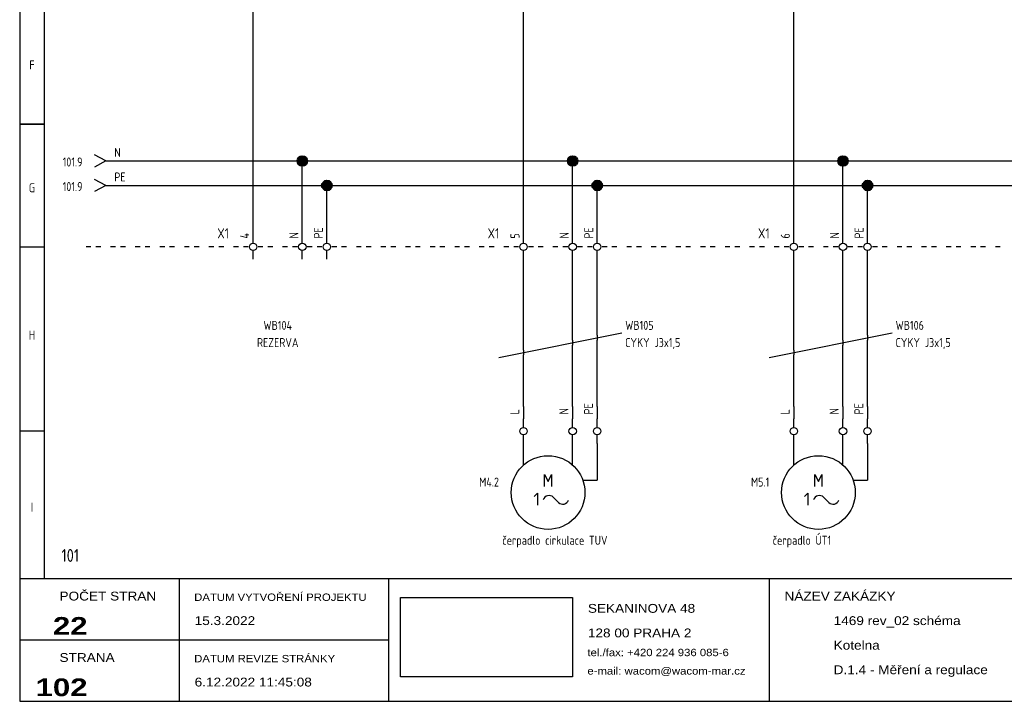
# Model space of a CAD drawing. Header units: millimetres. Extents: x 8 to 412, y 5 to 282.
# Tile 1 of 4: x 8 to 208, y 5 to 144. Entities that reach past the tile are written whole.
import ezdxf
from ezdxf.enums import TextEntityAlignment as Align

# ---------------------------------------------------------------- set-up
doc = ezdxf.new("R2010")
doc.units = ezdxf.units.MM
doc.linetypes.add('Caddy_Solid', pattern=[0])
doc.layers.add('Caddy_1', color=7, linetype='Caddy_Solid', lineweight=25)
doc.styles.add('Caddy_Arial', font='arial.ttf', dxfattribs={"width": 1.1})
doc.styles.add('Caddy_Arial Black', font='ariblk.ttf', dxfattribs={"width": 1.1})
doc.styles.add('Caddy_Vectorfont1p', font='isocp___.ttf', dxfattribs={"width": 0.9})
picture_1 = doc.add_image_def('image1.jpg', size_in_pixel=(1084, 500))
pattern_1 = [(28.64789, (0, 0), (-0.047942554, 0.087758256), []), (118.64789, (0, 0), (-0.087758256, -0.047942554), [])]

# ---------------------------------------------------------------- blocks, each defined once
blk = doc.blocks.new('21ADA3056AA8')
at = {"layer": 'Caddy_1', "color": 7, "linetype": 'Caddy_Solid', "lineweight": 25}
for p, q in [((7.5, 282.5), (7.5, 5)), ((12.5, 277.5), (12.5, 30)), ((12.5, 122.5), (7.5, 122.5)), ((7.5, 122.5), (12.5, 122.5)), ((7.5, 97.5), (12.5, 97.5)), ((12.5, 60), (7.5, 60)), ((7.5, 30), (412.5, 30)), ((40, 5), (40, 30)), ((82.5, 30), (82.5, 5)), ((160, 30), (160, 5)), ((7.5, 17.5), (82.5, 17.5)), ((7.5, 5), (412.5, 5))]:
    blk.add_line(p, q, dxfattribs=at)
at = {"layer": 'Caddy_1', "color": 7, "lineweight": 25, "style": 'Caddy_Vectorfont1p', "width": 0.9}
for s, p in [('F', (10, 133.61)), ('G', (10, 108.61)), ('H', (10, 78.61)), ('I', (10, 43.61))]:
    blk.add_text(s, height=1.84, dxfattribs=at).set_placement(p, align=Align.CENTER)
at = {"layer": 'Caddy_1', "color": 1, "lineweight": 25, "true_color": 0xff0000, "style": 'Caddy_Vectorfont1p', "width": 0.9}
blk.add_text('101', height=2.625, dxfattribs=at).set_placement((16, 33.38))
at = {"layer": 'Caddy_1', "color": 7, "lineweight": 25, "style": 'Caddy_Arial', "width": 1.1}
for s, height, p in [('POČET STRAN', 1.8, (15.6, 25.52)), ('DATUM VYTVOŘENÍ PROJEKTU', 1.5, (43, 25.44)), ('NÁZEV ZAKÁZKY', 1.8, (163.1, 25.52)), ('SEKANINOVA 48', 1.8, (123.1, 23.02)), ('15.3.2022', 1.8, (43.1, 20.52)), ('1469 rev_02 schéma', 1.8, (173.1, 20.52)), ('128 00 PRAHA 2', 1.8, (123.1, 18.02)), ('Kotelna', 1.8, (173.1, 15.52)), ('STRANA', 1.8, (15.6, 13.02)), ('DATUM REVIZE STRÁNKY', 1.5, (43, 12.94)), ('tel./fax: +420 224 936 085-6', 1.5, (123, 14.19)), ('e-mail: wacom@wacom-mar.cz', 1.5, (123, 10.44)), ('D.1.4 - Měření a regulace', 1.8, (173.1, 10.52)), ('6.12.2022 11:45:08', 1.8, (43.1, 8.02))]:
    blk.add_text(s, height=height, dxfattribs=at).set_placement(p)
at = {"layer": 'Caddy_1', "color": 7, "lineweight": 25, "style": 'Caddy_Arial Black', "width": 1.1}
for s, p in [('22', (21.3, 18.55)), ('102', (21.3, 6.05))]:
    blk.add_text(s, height=3.6, dxfattribs=at).set_placement(p, align=Align.RIGHT)
at = {"color": 18, "true_color": 0x000000}
image = blk.add_image(picture_1, insert=(85, 10), size_in_units=(35, 16.14), dxfattribs=at)
blk = doc.blocks.new('91F730DF17F2')
at = {"layer": 'Caddy_1', "color": 3, "linetype": 'Caddy_Solid', "lineweight": 25, "true_color": 0x00ff00}
for q in [(22.75, 111.25), (22.75, 108.75)]:
    blk.add_line((25, 110), q, dxfattribs=at)
at = {"layer": 'Caddy_1', "color": 3, "lineweight": 25, "true_color": 0x00ff00, "style": 'Caddy_Vectorfont1p', "width": 0.9}
blk.add_text('101.9', height=1.838, dxfattribs=at).set_placement((20.28, 108.86), align=Align.RIGHT)
blk.add_attdef('$TAG160010', (26.76, 110.81), '', height=1.84, dxfattribs=at)
blk = doc.blocks.new('5D14001E0BD1')
at = {"layer": 'Caddy_1', "color": 140, "linetype": 'Caddy_Solid', "lineweight": 25, "true_color": 0x00aeee}
for q in [(22.75, 116.25), (22.75, 113.75)]:
    blk.add_line((25, 115), q, dxfattribs=at)
at = {"layer": 'Caddy_1', "color": 140, "lineweight": 25, "true_color": 0x00aeee, "style": 'Caddy_Vectorfont1p', "width": 0.9}
blk.add_text('101.9', height=1.838, dxfattribs=at).set_placement((20.28, 113.86), align=Align.RIGHT)
blk.add_attdef('$TAG160010', (26.76, 115.81), '', height=1.84, dxfattribs=at)
blk = doc.blocks.new('C3325C27D2A3')
at = {"layer": 'Caddy_1', "color": 7, "linetype": 'Caddy_Solid', "lineweight": 25}
for p, q in [((22, 97.5), (21, 97.5)), ((24, 97.5), (23, 97.5)), ((27, 97.5), (26, 97.5)), ((29, 97.5), (28, 97.5)), ((32, 97.5), (31, 97.5)), ((34, 97.5), (33, 97.5)), ((37, 97.5), (36, 97.5)), ((39, 97.5), (38, 97.5)), ((42, 97.5), (41, 97.5)), ((44, 97.5), (43, 97.5)), ((47, 97.5), (46, 97.5)), ((49, 97.5), (48, 97.5)), ((52, 97.5), (51, 97.5)), ((54, 97.5), (53, 97.5)), ((57, 97.5), (56, 97.5)), ((59, 97.5), (58, 97.5)), ((62, 97.5), (61, 97.5)), ((64, 97.5), (63, 97.5)), ((67, 97.5), (66, 97.5)), ((69, 97.5), (68, 97.5)), ((72, 97.5), (71, 97.5)), ((74, 97.5), (73, 97.5)), ((77, 97.5), (76, 97.5)), ((79, 97.5), (78, 97.5)), ((82, 97.5), (81, 97.5)), ((84, 97.5), (83, 97.5)), ((87, 97.5), (86, 97.5)), ((89, 97.5), (88, 97.5)), ((92, 97.5), (91, 97.5)), ((94, 97.5), (93, 97.5)), ((97, 97.5), (96, 97.5)), ((99, 97.5), (98, 97.5)), ((102, 97.5), (101, 97.5)), ((104, 97.5), (103, 97.5)), ((107, 97.5), (106, 97.5)), ((109, 97.5), (108, 97.5)), ((112, 97.5), (111, 97.5)), ((114, 97.5), (113, 97.5)), ((117, 97.5), (116, 97.5)), ((119, 97.5), (118, 97.5)), ((122, 97.5), (121, 97.5)), ((124, 97.5), (123, 97.5)), ((127, 97.5), (126, 97.5)), ((129, 97.5), (128, 97.5)), ((132, 97.5), (131, 97.5)), ((134, 97.5), (133, 97.5)), ((137, 97.5), (136, 97.5)), ((139, 97.5), (138, 97.5)), ((142, 97.5), (141, 97.5)), ((144, 97.5), (143, 97.5)), ((147, 97.5), (146, 97.5)), ((149, 97.5), (148, 97.5)), ((152, 97.5), (151, 97.5)), ((154, 97.5), (153, 97.5)), ((157, 97.5), (156, 97.5)), ((159, 97.5), (158, 97.5)), ((162, 97.5), (161, 97.5)), ((164, 97.5), (163, 97.5)), ((167, 97.5), (166, 97.5)), ((169, 97.5), (168, 97.5)), ((172, 97.5), (171, 97.5)), ((174, 97.5), (173, 97.5)), ((177, 97.5), (176, 97.5)), ((179, 97.5), (178, 97.5)), ((182, 97.5), (181, 97.5)), ((184, 97.5), (183, 97.5)), ((187, 97.5), (186, 97.5)), ((189, 97.5), (188, 97.5)), ((192, 97.5), (191, 97.5)), ((194, 97.5), (193, 97.5)), ((197, 97.5), (196, 97.5)), ((199, 97.5), (198, 97.5)), ((202, 97.5), (201, 97.5)), ((204, 97.5), (203, 97.5)), ((207, 97.5), (206, 97.5))]:
    blk.add_line(p, q, dxfattribs=at)
blk = doc.blocks.new('6F3247E01340')
at = {"layer": 'Caddy_1', "color": 7, "linetype": 'Caddy_Solid', "lineweight": 25}
for p, q in [((55, 98.25), (55, 100)), ((55, 95), (55, 96.75))]:
    blk.add_line(p, q, dxfattribs=at)
blk.add_circle((55, 97.5), 0.75, dxfattribs=at)
at = {"layer": 'Caddy_1', "color": 7, "lineweight": 25, "style": 'Caddy_Vectorfont1p', "width": 0.9}
blk.add_text('4', height=1.84, rotation=90, dxfattribs=at).set_placement((54.19, 99.2))
blk.add_attdef('$TAG160010', text='', height=2.1, dxfattribs=at).set_placement((50.07, 99.2), align=Align.RIGHT)
blk = doc.blocks.new('7C004DDE9D38')
at = {"layer": 'Caddy_1', "color": 7, "linetype": 'Caddy_Solid', "lineweight": 25}
for p, q in [((65, 98.25), (65, 100)), ((65, 95), (65, 96.75))]:
    blk.add_line(p, q, dxfattribs=at)
blk.add_circle((65, 97.5), 0.75, dxfattribs=at)
at = {"layer": 'Caddy_1', "color": 7, "lineweight": 25, "style": 'Caddy_Vectorfont1p', "width": 0.9}
blk.add_text('N', height=1.84, rotation=90, dxfattribs=at).set_placement((64.19, 99.2))
blk = doc.blocks.new('0D45EB7E7EF8')
at = {"layer": 'Caddy_1', "color": 7, "linetype": 'Caddy_Solid', "lineweight": 25}
for p, q in [((70, 98.25), (70, 100)), ((70, 95), (70, 96.75))]:
    blk.add_line(p, q, dxfattribs=at)
blk.add_circle((70, 97.5), 0.75, dxfattribs=at)
at = {"layer": 'Caddy_1', "color": 7, "lineweight": 25, "style": 'Caddy_Vectorfont1p', "width": 0.9}
blk.add_text('PE', height=1.838, rotation=90, dxfattribs=at).set_placement((69.19, 99.2))
blk = doc.blocks.new('0ECD8384A228')
at = {"layer": 'Caddy_1', "color": 7, "linetype": 'Caddy_Solid', "lineweight": 25}
blk.add_line((110, 76.5), (110, 75.5), dxfattribs=at)
at = {"layer": 'Caddy_1', "color": 7, "lineweight": 25, "style": 'Caddy_Vectorfont1p', "width": 0.9}
for tag, p in [('$TAG160010', (130.7, 80.61)), ('$TAG160040', (130.7, 77.11))]:
    blk.add_attdef(tag, p, '', height=1.84, dxfattribs=at)
blk = doc.blocks.new('58A05643FF57')
at = {"layer": 'Caddy_1', "color": 7, "linetype": 'Caddy_Solid', "lineweight": 25}
blk.add_line((120, 78.5), (120, 77.5), dxfattribs=at)
blk = doc.blocks.new('3EF16E609955')
at = {"layer": 'Caddy_1', "color": 7, "linetype": 'Caddy_Solid', "lineweight": 25}
blk.add_line((125, 79.5), (125, 78.5), dxfattribs=at)
blk = doc.blocks.new('4A619B342B2B')
at = {"layer": 'Caddy_1', "color": 7, "linetype": 'Caddy_Solid', "lineweight": 25}
for p, q in [((110, 65), (110, 62.5)), ((120, 65), (120, 62.5)), ((125, 65), (125, 62.5)), ((110, 60.75), (110, 62.5)), ((120, 60.75), (120, 62.5)), ((125, 60.75), (125, 62.5)), ((110, 57.5), (110, 59.25)), ((120, 57.5), (120, 59.25)), ((125, 57.5), (125, 59.25)), ((110, 53.09), (110, 57.5)), ((120, 53.09), (120, 57.5)), ((125, 57.5), (125, 50)), ((114.3, 48.7), (114.3, 51.15)), ((114.3, 51.15), (115, 49.75)), ((115, 49.75), (115.7, 51.15)), ((115.7, 51.15), (115.7, 48.7)), ((122.07, 50), (125, 50)), ((112.15, 46.7), (112.85, 47.4)), ((112.85, 47.4), (112.85, 44.95)), ((116.06, 46.54), (117.11, 45.49))]:
    blk.add_line(p, q, dxfattribs=at)
for centre, radius in [((110, 60), 0.75), ((120, 60), 0.75), ((125, 60), 0.75), ((115, 47.5), 7.5)]:
    blk.add_circle(centre, radius, dxfattribs=at)
for centre, start_param, end_param in [((115.19, 45.66), 0.785398, 2.863291), ((117.99, 46.36), 3.926991, 5.961435)]:
    blk.add_ellipse(centre, major_axis=(1.24, 0), ratio=1, start_param=start_param, end_param=end_param, dxfattribs=at)
at = {"layer": 'Caddy_1', "color": 7, "lineweight": 25, "style": 'Caddy_Vectorfont1p', "width": 0.9}
for tag, p in [('$TAG175000_00', (109.14, 63.4)), ('$TAG175000_01', (119.14, 63.4)), ('$TAG175000_02', (124.14, 63.4))]:
    blk.add_attdef(tag, p, '', height=1.84, rotation=90, dxfattribs=at)
blk.add_attdef('$TAG160010', text='', height=1.84, dxfattribs=at).set_placement((105, 48.71), align=Align.RIGHT)
blk.add_attdef('$TAG160030', (105.7, 36.86), '', height=1.84, dxfattribs=at)
blk = doc.blocks.new('F954E0F0A3C3')
at = {"layer": 'Caddy_1', "color": 7, "linetype": 'Caddy_Solid', "lineweight": 25}
for p, q in [((110, 98.25), (110, 100)), ((110, 95), (110, 96.75))]:
    blk.add_line(p, q, dxfattribs=at)
blk.add_circle((110, 97.5), 0.75, dxfattribs=at)
at = {"layer": 'Caddy_1', "color": 7, "lineweight": 25, "style": 'Caddy_Vectorfont1p', "width": 0.9}
blk.add_text('5', height=1.84, rotation=90, dxfattribs=at).set_placement((109.19, 99.2))
blk.add_attdef('$TAG160010', text='', height=2.1, dxfattribs=at).set_placement((105.07, 99.2), align=Align.RIGHT)
blk = doc.blocks.new('044EE2531D6D')
at = {"layer": 'Caddy_1', "color": 7, "linetype": 'Caddy_Solid', "lineweight": 25}
for p, q in [((120, 98.25), (120, 100)), ((120, 95), (120, 96.75))]:
    blk.add_line(p, q, dxfattribs=at)
blk.add_circle((120, 97.5), 0.75, dxfattribs=at)
at = {"layer": 'Caddy_1', "color": 7, "lineweight": 25, "style": 'Caddy_Vectorfont1p', "width": 0.9}
blk.add_text('N', height=1.84, rotation=90, dxfattribs=at).set_placement((119.19, 99.2))
blk = doc.blocks.new('0CB1D5917E27')
at = {"layer": 'Caddy_1', "color": 7, "linetype": 'Caddy_Solid', "lineweight": 25}
for p, q in [((125, 98.25), (125, 100)), ((125, 95), (125, 96.75))]:
    blk.add_line(p, q, dxfattribs=at)
blk.add_circle((125, 97.5), 0.75, dxfattribs=at)
at = {"layer": 'Caddy_1', "color": 7, "lineweight": 25, "style": 'Caddy_Vectorfont1p', "width": 0.9}
blk.add_text('PE', height=1.838, rotation=90, dxfattribs=at).set_placement((124.19, 99.2))
blk = doc.blocks.new('5FDCF390FD5E')
at = {"layer": 'Caddy_1', "color": 7, "linetype": 'Caddy_Solid', "lineweight": 25}
blk.add_line((165, 76.5), (165, 75.5), dxfattribs=at)
at = {"layer": 'Caddy_1', "color": 7, "lineweight": 25, "style": 'Caddy_Vectorfont1p', "width": 0.9}
for tag, p in [('$TAG160010', (185.7, 80.61)), ('$TAG160040', (185.7, 77.11))]:
    blk.add_attdef(tag, p, '', height=1.84, dxfattribs=at)
blk = doc.blocks.new('DE1F05EDD4F6')
at = {"layer": 'Caddy_1', "color": 7, "linetype": 'Caddy_Solid', "lineweight": 25}
blk.add_line((175, 78.5), (175, 77.5), dxfattribs=at)
blk = doc.blocks.new('64DE41E03BF0')
at = {"layer": 'Caddy_1', "color": 7, "linetype": 'Caddy_Solid', "lineweight": 25}
blk.add_line((180, 79.5), (180, 78.5), dxfattribs=at)
blk = doc.blocks.new('22539038C10E')
at = {"layer": 'Caddy_1', "color": 7, "linetype": 'Caddy_Solid', "lineweight": 25}
for p, q in [((165, 65), (165, 62.5)), ((175, 65), (175, 62.5)), ((180, 65), (180, 62.5)), ((165, 60.75), (165, 62.5)), ((175, 60.75), (175, 62.5)), ((180, 60.75), (180, 62.5)), ((165, 57.5), (165, 59.25)), ((175, 57.5), (175, 59.25)), ((180, 57.5), (180, 59.25)), ((165, 53.09), (165, 57.5)), ((175, 53.09), (175, 57.5)), ((180, 57.5), (180, 50)), ((169.3, 48.7), (169.3, 51.15)), ((169.3, 51.15), (170, 49.75)), ((170, 49.75), (170.7, 51.15)), ((170.7, 51.15), (170.7, 48.7)), ((177.07, 50), (180, 50)), ((167.15, 46.7), (167.85, 47.4)), ((167.85, 47.4), (167.85, 44.95)), ((171.06, 46.54), (172.11, 45.49))]:
    blk.add_line(p, q, dxfattribs=at)
for centre, radius in [((165, 60), 0.75), ((175, 60), 0.75), ((180, 60), 0.75), ((170, 47.5), 7.5)]:
    blk.add_circle(centre, radius, dxfattribs=at)
for centre, start_param, end_param in [((170.19, 45.66), 0.785398, 2.863291), ((172.99, 46.36), 3.926991, 5.961435)]:
    blk.add_ellipse(centre, major_axis=(1.24, 0), ratio=1, start_param=start_param, end_param=end_param, dxfattribs=at)
at = {"layer": 'Caddy_1', "color": 7, "lineweight": 25, "style": 'Caddy_Vectorfont1p', "width": 0.9}
for tag, p in [('$TAG175000_00', (164.14, 63.4)), ('$TAG175000_01', (174.14, 63.4)), ('$TAG175000_02', (179.14, 63.4))]:
    blk.add_attdef(tag, p, '', height=1.84, rotation=90, dxfattribs=at)
blk.add_attdef('$TAG160010', text='', height=1.84, dxfattribs=at).set_placement((160, 48.71), align=Align.RIGHT)
blk.add_attdef('$TAG160030', (160.7, 36.86), '', height=1.84, dxfattribs=at)
blk = doc.blocks.new('D576271EA01E')
at = {"layer": 'Caddy_1', "color": 7, "linetype": 'Caddy_Solid', "lineweight": 25}
for p, q in [((165, 98.25), (165, 100)), ((165, 95), (165, 96.75))]:
    blk.add_line(p, q, dxfattribs=at)
blk.add_circle((165, 97.5), 0.75, dxfattribs=at)
at = {"layer": 'Caddy_1', "color": 7, "lineweight": 25, "style": 'Caddy_Vectorfont1p', "width": 0.9}
blk.add_text('6', height=1.84, rotation=90, dxfattribs=at).set_placement((164.19, 99.2))
blk.add_attdef('$TAG160010', text='', height=2.1, dxfattribs=at).set_placement((160.07, 99.2), align=Align.RIGHT)
blk = doc.blocks.new('BC784E27C5B4')
at = {"layer": 'Caddy_1', "color": 7, "linetype": 'Caddy_Solid', "lineweight": 25}
for p, q in [((175, 98.25), (175, 100)), ((175, 95), (175, 96.75))]:
    blk.add_line(p, q, dxfattribs=at)
blk.add_circle((175, 97.5), 0.75, dxfattribs=at)
at = {"layer": 'Caddy_1', "color": 7, "lineweight": 25, "style": 'Caddy_Vectorfont1p', "width": 0.9}
blk.add_text('N', height=1.84, rotation=90, dxfattribs=at).set_placement((174.19, 99.2))
blk = doc.blocks.new('51709E3E8B1C')
at = {"layer": 'Caddy_1', "color": 7, "linetype": 'Caddy_Solid', "lineweight": 25}
for p, q in [((180, 98.25), (180, 100)), ((180, 95), (180, 96.75))]:
    blk.add_line(p, q, dxfattribs=at)
blk.add_circle((180, 97.5), 0.75, dxfattribs=at)
at = {"layer": 'Caddy_1', "color": 7, "lineweight": 25, "style": 'Caddy_Vectorfont1p', "width": 0.9}
blk.add_text('PE', height=1.838, rotation=90, dxfattribs=at).set_placement((179.19, 99.2))

msp = doc.modelspace()

# ---------------------------------------------------------------- hatches: boundary and pattern name
at = {"layer": 'Caddy_1', "true_color": 0x00aeee}
h = msp.add_hatch(dxfattribs=at)
h.set_pattern_fill('_USER', color=140, scale=0.1, angle=28.6479, style=0, double=1, pattern_type=0)
h.set_pattern_definition(pattern_1)
edge = h.paths.add_edge_path(flags=0)
edge.add_arc((65, 115), 1, 0, 360)
h = msp.add_hatch(dxfattribs=at)
h.set_pattern_fill('_USER', color=140, scale=0.1, angle=28.6479, style=0, double=1, pattern_type=0)
h.set_pattern_definition(pattern_1)
edge = h.paths.add_edge_path(flags=0)
edge.add_arc((120, 115), 1, 0, 360)
h = msp.add_hatch(dxfattribs=at)
h.set_pattern_fill('_USER', color=140, scale=0.1, angle=28.6479, style=0, double=1, pattern_type=0)
h.set_pattern_definition(pattern_1)
edge = h.paths.add_edge_path(flags=0)
edge.add_arc((175, 115), 1, 0, 360)
at = {"layer": 'Caddy_1', "true_color": 0x00ff00}
h = msp.add_hatch(dxfattribs=at)
h.set_pattern_fill('_USER', color=3, scale=0.1, angle=28.6479, style=0, double=1, pattern_type=0)
h.set_pattern_definition(pattern_1)
edge = h.paths.add_edge_path(flags=0)
edge.add_arc((70, 110), 1, 0, 360)
h = msp.add_hatch(dxfattribs=at)
h.set_pattern_fill('_USER', color=3, scale=0.1, angle=28.6479, style=0, double=1, pattern_type=0)
h.set_pattern_definition(pattern_1)
edge = h.paths.add_edge_path(flags=0)
edge.add_arc((125, 110), 1, 0, 360)
h = msp.add_hatch(dxfattribs=at)
h.set_pattern_fill('_USER', color=3, scale=0.1, angle=28.6479, style=0, double=1, pattern_type=0)
h.set_pattern_definition(pattern_1)
edge = h.paths.add_edge_path(flags=0)
edge.add_arc((180, 110), 1, 0, 360)

# ---------------------------------------------------------------- linework, layer by layer
at = {"layer": 'Caddy_1', "color": 7, "linetype": 'Caddy_Solid', "lineweight": 25}
for p, q in [((55, 100), (55, 205)), ((165, 100), (165, 205)), ((110, 100), (110, 180)), ((65, 100), (65, 115)), ((120, 100), (120, 115)), ((175, 100), (175, 115)), ((70, 100), (70, 110)), ((125, 100), (125, 110)), ((180, 100), (180, 110)), ((110, 76.5), (110, 95)), ((120, 78.5), (120, 95)), ((125, 79.5), (125, 95)), ((165, 76.5), (165, 95)), ((175, 78.5), (175, 95)), ((180, 79.5), (180, 95)), ((105, 75), (130, 80)), ((125, 65), (125, 78.5)), ((160, 75), (185, 80)), ((180, 65), (180, 78.5)), ((120, 65), (120, 77.5)), ((175, 65), (175, 77.5)), ((110, 65), (110, 75.5)), ((165, 65), (165, 75.5))]:
    msp.add_line(p, q, dxfattribs=at)
at = {"layer": 'Caddy_1', "color": 140, "linetype": 'Caddy_Solid', "lineweight": 25, "true_color": 0x00aeee}
for p, q in [((25, 115), (65, 115)), ((65, 115), (120, 115)), ((120, 115), (175, 115)), ((175, 115), (230, 115))]:
    msp.add_line(p, q, dxfattribs=at)
at = {"layer": 'Caddy_1', "color": 3, "linetype": 'Caddy_Solid', "lineweight": 25, "true_color": 0x00ff00}
for p, q in [((25, 110), (70, 110)), ((70, 110), (125, 110)), ((125, 110), (180, 110)), ((180, 110), (235, 110))]:
    msp.add_line(p, q, dxfattribs=at)
at = {"layer": 'Caddy_1', "color": 140, "lineweight": 40, "true_color": 0x00aeee}
for centre in [(65, 115), (120, 115), (175, 115)]:
    msp.add_circle(centre, 1, dxfattribs=at)
at = {"layer": 'Caddy_1', "color": 3, "lineweight": 40, "true_color": 0x00ff00}
for centre in [(70, 110), (125, 110), (180, 110)]:
    msp.add_circle(centre, 1, dxfattribs=at)

# ---------------------------------------------------------------- block references
at = {"layer": 'Caddy_1'}
for name in ['21ADA3056AA8', '7C004DDE9D38', '0D45EB7E7EF8', '044EE2531D6D', '0CB1D5917E27', 'BC784E27C5B4', '51709E3E8B1C', 'C3325C27D2A3', '58A05643FF57', '3EF16E609955', 'DE1F05EDD4F6', '64DE41E03BF0']:
    msp.add_blockref(name, (0, 0, 1), dxfattribs=at)
ref = msp.add_blockref('5D14001E0BD1', (0, 0, 1), dxfattribs=at)
ref.add_attrib('$TAG160010', 'N', (26.76, 115.81), dxfattribs={"color": 140, "lineweight": 25, "true_color": 0x00aeee, "height": 1.84, "style": 'Caddy_Vectorfont1p', "width": 0.9})
ref = msp.add_blockref('91F730DF17F2', (0, 0, 1), dxfattribs=at)
ref.add_attrib('$TAG160010', 'PE', (26.76, 110.81), dxfattribs={"color": 3, "lineweight": 25, "true_color": 0x00ff00, "height": 1.838, "style": 'Caddy_Vectorfont1p', "width": 0.9})
ref = msp.add_blockref('6F3247E01340', (0, 0, 1), dxfattribs=at)
ref.add_attrib('$TAG160010', 'X1', dxfattribs={"color": 7, "lineweight": 25, "height": 2.1, "style": 'Caddy_Vectorfont1p', "width": 0.9}).set_placement((50.07, 99.2), align=Align.RIGHT)
ref = msp.add_blockref('F954E0F0A3C3', (0, 0, 1), dxfattribs=at)
ref.add_attrib('$TAG160010', 'X1', dxfattribs={"color": 7, "lineweight": 25, "height": 2.1, "style": 'Caddy_Vectorfont1p', "width": 0.9}).set_placement((105.07, 99.2), align=Align.RIGHT)
ref = msp.add_blockref('D576271EA01E', (0, 0, 1), dxfattribs=at)
ref.add_attrib('$TAG160010', 'X1', dxfattribs={"color": 7, "lineweight": 25, "height": 2.1, "style": 'Caddy_Vectorfont1p', "width": 0.9}).set_placement((160.07, 99.2), align=Align.RIGHT)
ref = msp.add_blockref('0ECD8384A228', (0, 0, 1), dxfattribs=at)
ref.add_attrib('$TAG160010', 'WB105', (130.7, 80.61), dxfattribs={"color": 7, "lineweight": 25, "height": 1.838, "style": 'Caddy_Vectorfont1p', "width": 0.9})
ref.add_attrib('$TAG160040', 'CYKY J3x1,5', (130.7, 77.11), dxfattribs={"color": 7, "lineweight": 25, "height": 1.8375, "style": 'Caddy_Vectorfont1p', "width": 0.9})
ref = msp.add_blockref('5FDCF390FD5E', (0, 0, 1), dxfattribs=at)
ref.add_attrib('$TAG160010', 'WB106', (185.7, 80.61), dxfattribs={"color": 7, "lineweight": 25, "height": 1.838, "style": 'Caddy_Vectorfont1p', "width": 0.9})
ref.add_attrib('$TAG160040', 'CYKY J3x1,5', (185.7, 77.11), dxfattribs={"color": 7, "lineweight": 25, "height": 1.8375, "style": 'Caddy_Vectorfont1p', "width": 0.9})
ref = msp.add_blockref('4A619B342B2B', (0, 0, 1), dxfattribs=at)
ref.add_attrib('$TAG160010', 'M4.2', dxfattribs={"color": 7, "lineweight": 25, "height": 1.838, "style": 'Caddy_Vectorfont1p', "width": 0.9}).set_placement((105, 48.71), align=Align.RIGHT)
ref.add_attrib('$TAG175000_00', 'L', (109.14, 63.4), dxfattribs={"color": 7, "lineweight": 25, "height": 1.84, "rotation": 90, "style": 'Caddy_Vectorfont1p', "width": 0.9})
ref.add_attrib('$TAG175000_01', 'N', (119.14, 63.4), dxfattribs={"color": 7, "lineweight": 25, "height": 1.84, "rotation": 90, "style": 'Caddy_Vectorfont1p', "width": 0.9})
ref.add_attrib('$TAG175000_02', 'PE', (124.14, 63.4), dxfattribs={"color": 7, "lineweight": 25, "height": 1.838, "rotation": 90, "style": 'Caddy_Vectorfont1p', "width": 0.9})
ref.add_attrib('$TAG160030', 'čerpadlo cirkulace TUV', (105.7, 36.86), dxfattribs={"color": 7, "lineweight": 25, "height": 1.8375, "style": 'Caddy_Vectorfont1p', "width": 0.9})
ref = msp.add_blockref('22539038C10E', (0, 0, 1), dxfattribs=at)
ref.add_attrib('$TAG160010', 'M5.1', dxfattribs={"color": 7, "lineweight": 25, "height": 1.838, "style": 'Caddy_Vectorfont1p', "width": 0.9}).set_placement((160, 48.71), align=Align.RIGHT)
ref.add_attrib('$TAG175000_00', 'L', (164.14, 63.4), dxfattribs={"color": 7, "lineweight": 25, "height": 1.84, "rotation": 90, "style": 'Caddy_Vectorfont1p', "width": 0.9})
ref.add_attrib('$TAG175000_01', 'N', (174.14, 63.4), dxfattribs={"color": 7, "lineweight": 25, "height": 1.84, "rotation": 90, "style": 'Caddy_Vectorfont1p', "width": 0.9})
ref.add_attrib('$TAG175000_02', 'PE', (179.14, 63.4), dxfattribs={"color": 7, "lineweight": 25, "height": 1.838, "rotation": 90, "style": 'Caddy_Vectorfont1p', "width": 0.9})
ref.add_attrib('$TAG160030', 'čerpadlo ÚT1', (160.7, 36.86), dxfattribs={"color": 7, "lineweight": 25, "height": 1.8375, "style": 'Caddy_Vectorfont1p', "width": 0.9})

# ---------------------------------------------------------------- texts
at = {"layer": 'Caddy_1', "color": 7, "lineweight": 25, "style": 'Caddy_Vectorfont1p', "width": 0.9}
for s, p in [('WB104', (60, 80.61)), ('REZERVA', (60, 77.11))]:
    msp.add_text(s, height=1.838, dxfattribs=at).set_placement(p, align=Align.CENTER)

doc.saveas('drawing.dxf')
